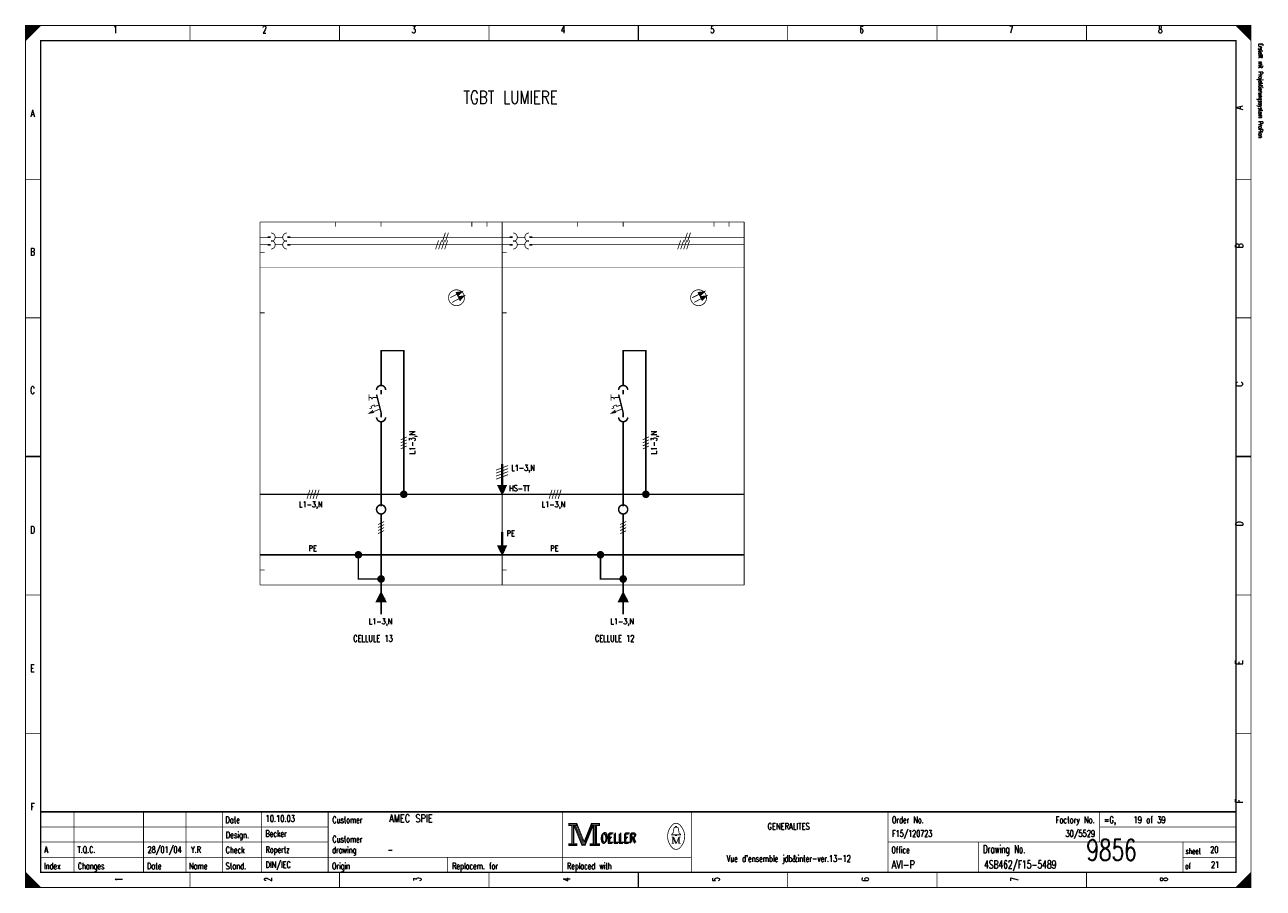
# Model space of a CAD drawing. Extents: x 0 to 409, y 0 to 285.
import ezdxf
from ezdxf.enums import TextEntityAlignment as Align

# ---------------------------------------------------------------- set-up
doc = ezdxf.new("R2010")
doc.units = 0
doc.header["$MEASUREMENT"] = 0
doc.linetypes.add('GESTRICHELT', pattern=[3.75, 3, -0.75])
doc.linetypes.add('STRICH-PUNKT', pattern=[4.7, 3, -0.75, 0.2, -0.75])
doc.layers.get('0').update_dxf_attribs({"color": 9, "linetype": 'CONTINUOUS'})
doc.styles.get("Standard").update_dxf_attribs({"font": 'TXT', "bigfont": 'TXT'})

msp = doc.modelspace()

# ---------------------------------------------------------------- linework, layer by layer
at = {"color": 0, "flags": 128}
for points, const_width in [([(0, 142.5), (0, 285), (405, 285), (405, 0), (0, 0), (0, 142.5)], 0.25), ([(0, 285), (5, 285), (0, 280), (0, 285)], 0.25), ([(0.25, 285), (0.25, 280.25), (0.5, 280.5), (0.5, 285), (0.75, 285), (0.75, 280.75), (1, 281), (1, 285), (1.25, 285), (1.25, 281.25), (1.5, 281.5), (1.5, 285), (1.75, 285), (1.75, 281.75), (2, 282)], 0.25), ([(2, 282), (2, 285), (2.25, 285), (2.25, 282.25), (2.5, 282.5), (2.5, 285), (2.75, 285), (2.75, 282.75), (3, 283), (3, 285), (3.25, 285), (3.25, 283.25), (3.5, 283.5), (3.5, 285), (3.75, 285)], 0.25), ([(3.75, 285), (3.75, 283.75), (4, 284), (4, 285), (4.25, 285), (4.25, 284.25), (4.5, 284.5), (4.5, 285), (4.75, 285), (4.75, 284.75)], 0.25), ([(400, 285), (405, 280), (404.75, 280.25), (404.75, 285), (404.5, 285), (404.5, 280.5), (404.25, 280.75), (404.25, 285), (404, 285), (404, 281), (403.75, 281.25), (403.75, 285), (403.5, 285), (403.5, 281.5), (403.25, 281.75)], 0.25), ([(401.5, 283.5), (401.5, 285), (401.25, 285), (401.25, 283.75), (401, 284), (401, 285), (400.75, 285), (400.75, 284.25), (400.5, 284.5), (400.5, 285), (400.25, 285), (400.25, 284.75)], 0.25), ([(403.25, 281.75), (403.25, 285), (403, 285), (403, 282), (402.75, 282.25), (402.75, 285), (402.5, 285), (402.5, 282.5), (402.25, 282.75), (402.25, 285), (402, 285), (402, 283), (401.75, 283.25), (401.75, 285), (401.5, 285)], 0.25), ([(142.588, 196.725), (142.438, 196.65), (142.513, 196.488)], 0.5), ([(144.088, 196.875), (142.513, 196.488), (142.913, 195.7), (144.088, 196.875)], 0.5), ([(222.588, 196.725), (222.438, 196.65), (222.513, 196.488)], 0.5), ([(224.088, 196.875), (222.513, 196.488), (222.913, 195.7), (224.088, 196.875)], 0.5), ([(143.288, 195.325), (143.138, 195.25), (143.213, 195.088)], 0.5), ([(144.788, 195.488), (143.213, 195.088), (143.613, 194.3), (144.788, 195.488)], 0.5), ([(223.288, 195.325), (223.138, 195.25), (223.213, 195.088)], 0.5), ([(224.788, 195.488), (223.213, 195.088), (223.613, 194.3), (224.788, 195.488)], 0.5), ([(125, 130), (125, 177.5), (117.5, 177.5), (117.5, 167.5)], 0.5), ([(205, 130), (205, 177.5), (197.5, 177.5), (197.5, 167.5)], 0.5), ([(116.25, 162), (114.75, 162), (114.5, 161.5), (114.25, 162), (113.5, 162)], 0.25), ([(116.9, 159.55), (115.4, 159.05), (115.15, 159.55), (114.15, 159.05), (114.4, 158.55), (113.65, 158.3), (113.65, 158.3)], 0.25), ([(196.25, 162), (194.75, 162), (194.5, 161.5), (194.25, 162), (193.5, 162)], 0.25), ([(196.9, 159.55), (195.4, 159.05), (195.15, 159.55), (194.15, 159.05), (194.4, 158.55), (193.65, 158.3), (193.65, 158.3)], 0.25), ([(113.5, 156.75), (115, 157), (114.75, 157.25), (114.75, 157.75), (113.5, 156.75), (113.5, 156.75)], 0.25), ([(193.5, 156.75), (195, 157), (194.75, 157.25), (194.75, 157.75), (193.5, 156.75), (193.5, 156.75)], 0.25), ([(157.5, 130), (156, 133), (159, 133), (157.5, 130)], 0.25), ([(156.3, 132.7), (158.7, 132.7), (158.5, 132.4), (156.4, 132.4), (156.6, 132), (158.4, 132), (158.2, 131.6), (156.8, 131.6), (157, 131.3), (158.1, 131.3), (157.9, 131), (157.1, 131), (157.3, 130.7), (157.8, 130.7), (157.6, 130.4)], 0.5), ([(157.5, 110), (156, 113), (159, 113), (157.5, 110)], 0.25), ([(156.3, 112.7), (158.7, 112.7), (158.5, 112.4), (156.4, 112.4), (156.6, 112), (158.4, 112), (158.2, 111.6), (156.8, 111.6), (157, 111.3), (158.1, 111.3), (157.9, 111), (157.1, 111), (157.3, 110.7), (157.8, 110.7), (157.6, 110.4)], 0.5), ([(116, 94.5), (119, 94.5), (117.5, 97.5), (116, 94.5)], 0.5), ([(116.2, 94.7), (118.8, 94.7), (118.8, 94.9), (116.4, 94.9), (116.4, 95.1), (118.6, 95.1), (118.6, 95.3), (116.6, 95.3), (116.6, 95.5), (118.4, 95.5), (118.4, 95.7), (116.8, 95.7), (116.8, 95.9), (118.2, 95.9), (118.2, 96.1)], 0.5), ([(117, 96.1), (117, 96.3), (118, 96.3), (118, 96.5), (117.2, 96.5), (117.2, 96.7), (117.8, 96.7), (117.8, 96.9), (117.4, 96.9), (117.4, 97.1), (117.6, 97.1)], 0.5), ([(196, 94.5), (199, 94.5), (197.5, 97.5), (196, 94.5)], 0.5), ([(196.2, 94.7), (198.8, 94.7), (198.8, 94.9), (196.4, 94.9), (196.4, 95.1), (198.6, 95.1), (198.6, 95.3), (196.6, 95.3), (196.6, 95.5), (198.4, 95.5), (198.4, 95.7), (196.8, 95.7), (196.8, 95.9), (198.2, 95.9), (198.2, 96.1)], 0.5), ([(197, 96.1), (197, 96.3), (198, 96.3), (198, 96.5), (197.2, 96.5), (197.2, 96.7), (197.8, 96.7), (197.8, 96.9), (197.4, 96.9), (197.4, 97.1), (197.6, 97.1)], 0.5), ([(179.5, 21.2), (179.5, 20.5), (180.5, 20.5), (180.5, 14.5), (179.5, 14.5), (179.5, 13.8), (182.2, 13.8), (182.2, 14.5), (181.2, 14.5), (181.2, 20.5), (182.2, 20.5), (182.2, 21.2), (179.5, 21.2)], 0.25), ([(180.7, 20.7), (180.7, 14.3), (181, 14.3), (181, 20.7)], 0.25), ([(181.2, 20.5), (183.9, 13.8), (184.9, 13.8), (187.6, 20.5)], 0.25), ([(181.8, 20.5), (184.2, 14.6), (184.6, 14.6)], 0.25), ([(182.2, 21.2), (184.6, 15.2), (187, 21.2)], 0.25), ([(182.2, 20.5), (184.4, 14.9), (184.7, 14.9)], 0.25), ([(184.6, 14.2), (184.9, 14.2), (187.4, 20.5)], 0.25), ([(184.6, 14.6), (184.8, 14.6), (187.2, 20.5)], 0.25), ([(187.6, 20.5), (187.6, 14.5), (186.6, 14.5), (186.6, 13.8), (187.1, 13.8)], 0.25), ([(187, 21.2), (187, 20.5), (188, 20.5), (188, 14.5), (187, 14.5), (187, 13.8), (189.7, 13.8), (189.7, 14.5), (188.7, 14.5), (188.7, 20.5), (189.7, 20.5), (189.7, 21.2), (187, 21.2)], 0.25), ([(187.8, 20.7), (187.8, 14.3), (188.3, 14.3), (188.3, 20.7), (188.5, 20.7), (188.5, 14.3)], 0.25), ([(214.8, 17.4), (213.5, 17.4), (213.5, 17.6), (214, 18), (214.3, 19.6)], 0.25), ([(213.9, 16.7), (213.9, 14.6), (213.5, 14.6)], 0.25), ([(213.9, 16.7), (214.8, 14.6), (215.1, 14.6)], 0.25), ([(214.8, 19.9), (214.8, 20.2), (215.2, 20.2), (215.2, 19.9)], 0.25), ([(215.2, 17.4), (216.5, 17.4), (216.5, 17.6), (216, 18), (215.7, 19.6)], 0.25), ([(0, 5), (0, 0), (5, 0), (0, 5), (0.25, 4.75), (0.25, 0), (0.5, 0), (0.5, 4.5), (0.75, 4.25), (0.75, 0), (1, 0), (1, 4), (1.25, 3.75), (1.25, 0), (1.5, 0)], 0.25), ([(404.75, 4.75), (404.75, 0), (404.5, 0), (404.5, 4.5), (404.25, 4.25), (404.25, 0), (404, 0), (404, 4), (403.75, 3.75), (403.75, 0), (403.5, 0), (403.5, 3.5), (403.25, 3.25), (403.25, 0), (403, 0)], 0.25), ([(1.5, 0), (1.5, 3.5), (1.75, 3.25), (1.75, 0), (2, 0), (2, 3), (2.25, 2.75), (2.25, 0), (2.5, 0), (2.5, 2.5), (2.75, 2.25), (2.75, 0), (3, 0), (3, 2), (3.25, 1.75)], 0.25), ([(3.25, 1.75), (3.25, 0), (3.5, 0), (3.5, 1.5), (3.75, 1.25), (3.75, 0), (4, 0), (4, 1), (4.25, 0.75), (4.25, 0), (4.5, 0), (4.5, 0.5), (4.75, 0.25)], 0.25), ([(401.25, 1.25), (401.25, 0), (401, 0), (401, 1), (400.75, 0.75), (400.75, 0), (400.5, 0), (400.5, 0.5), (400.25, 0.25), (400.25, 0)], 0.25), ([(403, 0), (403, 3), (402.75, 2.75), (402.75, 0), (402.5, 0), (402.5, 2.5), (402.25, 2.25), (402.25, 0), (402, 0), (402, 2), (401.75, 1.75), (401.75, 0), (401.5, 0), (401.5, 1.5), (401.25, 1.25)], 0.25)]:
    msp.add_lwpolyline(points, dxfattribs=dict(at, const_width=const_width))
for points, const_width in [([(0, 285), (405, 285), (405, 0), (0, 0)], 0.25), ([(5, 280), (400, 280), (400, 5), (5, 5)], 0.5), ([(5, 280), (400, 280), (400, 5), (5, 5)], 0.25), ([(179.7, 21), (182, 21), (182, 20.7), (179.7, 20.7)], 0.25), ([(187.2, 21), (189.5, 21), (189.5, 20.7), (187.2, 20.7)], 0.25), ([(214.8, 17.4), (215.2, 17.4), (215.2, 17.1), (214.8, 17.1)], 0.25), ([(179.7, 14.3), (182, 14.3), (182, 14), (179.7, 14)], 0.25), ([(186.8, 14.3), (189.5, 14.3), (189.5, 14), (186.8, 14)], 0.25)]:
    msp.add_lwpolyline(points, close=True, dxfattribs=dict(at, const_width=const_width))
at = {"color": 0}
for points, const_width in [([(54.375, 285), (54.375, 280)], 0.25), ([(103.75, 285), (103.75, 280)], 0.25), ([(153.125, 285), (153.125, 280)], 0.25), ([(202.5, 280), (202.5, 285)], 0.5), ([(202.5, 285), (202.5, 280)], 0.25), ([(251.875, 285), (251.875, 280)], 0.25), ([(301.25, 285), (301.25, 280)], 0.25), ([(350.625, 285), (350.625, 280)], 0.25), ([(0, 234.167), (5, 234.167)], 0.25), ([(405, 234.167), (400, 234.167)], 0.25), ([(77.5, 220), (117.5, 220)], 0.25), ([(77.5, 220), (77.5, 100)], 0.25), ([(102.5, 220), (102.5, 218.5)], 0.25), ([(117.5, 220), (157.5, 220)], 0.25), ([(117.5, 220), (117.5, 218.5)], 0.25), ([(147.5, 220), (147.5, 218.5)], 0.25), ([(152.5, 220), (152.5, 218.5)], 0.25), ([(157.5, 220), (157.5, 100)], 0.25), ([(157.5, 220), (197.5, 220)], 0.25), ([(157.5, 220), (157.5, 100)], 0.25), ([(182.5, 220), (182.5, 218.5)], 0.25), ([(197.5, 220), (237.5, 220)], 0.25), ([(197.5, 220), (197.5, 218.5)], 0.25), ([(227.5, 220), (227.5, 218.5)], 0.25), ([(232.5, 220), (232.5, 218.5)], 0.25), ([(237.5, 220), (237.5, 100)], 0.25), ([(80, 215), (77.5, 215)], 0.25), ([(77.5, 215), (79, 215)], 0.25), ([(80, 215), (81, 215)], 0.5), ([(85, 215), (82.5, 215)], 0.25), ([(87.5, 215), (86.5, 215)], 0.5), ([(87.5, 215), (117.5, 215)], 0.25), ([(117.5, 215), (137.5, 215)], 0.25), ([(136.5, 214), (135.5, 211)], 0.25), ([(137.5, 214), (136.5, 211)], 0.25), ([(137.5, 215), (157.5, 215)], 0.25), ([(138.5, 214), (137.5, 211)], 0.25), ([(138.75, 216.5), (137.75, 213.5)], 0.25), ([(139.5, 214), (138.5, 211)], 0.25), ([(139.75, 216.5), (138.75, 213.5)], 0.25), ([(160, 215), (157.5, 215)], 0.25), ([(157.5, 215), (159, 215)], 0.25), ([(160, 215), (161, 215)], 0.5), ([(165, 215), (162.5, 215)], 0.25), ([(167.5, 215), (166.5, 215)], 0.5), ([(167.5, 215), (197.5, 215)], 0.25), ([(197.5, 215), (217.5, 215)], 0.25), ([(216.5, 214), (215.5, 211)], 0.25), ([(217.5, 214), (216.5, 211)], 0.25), ([(217.5, 215), (237.5, 215)], 0.25), ([(218.5, 214), (217.5, 211)], 0.25), ([(218.75, 216.5), (217.75, 213.5)], 0.25), ([(219.5, 214), (218.5, 211)], 0.25), ([(219.75, 216.5), (218.75, 213.5)], 0.25), ([(80, 212.5), (77.5, 212.5)], 0.25), ([(77.5, 210), (79, 210)], 0.25), ([(80, 212.5), (81, 212.5)], 0.5), ([(85, 212.5), (82.5, 212.5)], 0.25), ([(87.5, 212.5), (86.5, 212.5)], 0.5), ([(87.5, 212.5), (117.5, 212.5)], 0.25), ([(117.5, 212.5), (137.5, 212.5)], 0.25), ([(137.5, 212.5), (157.5, 212.5)], 0.25), ([(160, 212.5), (157.5, 212.5)], 0.25), ([(157.5, 210), (159, 210)], 0.25), ([(160, 212.5), (161, 212.5)], 0.5), ([(165, 212.5), (162.5, 212.5)], 0.25), ([(167.5, 212.5), (166.5, 212.5)], 0.5), ([(167.5, 212.5), (197.5, 212.5)], 0.25), ([(197.5, 212.5), (217.5, 212.5)], 0.25), ([(217.5, 212.5), (237.5, 212.5)], 0.25), ([(140.325, 195), (144.1, 196.888)], 0.25), ([(142.513, 196.675), (144.088, 196.875)], 0.5), ([(142.675, 196.325), (144.088, 196.875)], 0.5), ([(144.088, 196.875), (142.825, 195.863)], 0.5), ([(144.088, 196.875), (142.913, 196.088)], 0.5), ([(220.325, 195), (224.1, 196.888)], 0.25), ([(222.513, 196.675), (224.088, 196.875)], 0.5), ([(222.675, 196.325), (224.088, 196.875)], 0.5), ([(224.088, 196.875), (222.825, 195.863)], 0.5), ([(224.088, 196.875), (222.913, 196.088)], 0.5), ([(140.95, 193.463), (144.8, 195.488)], 0.25), ([(143.213, 195.275), (144.788, 195.488)], 0.5), ([(143.375, 194.925), (144.788, 195.488)], 0.5), ([(144.788, 195.488), (143.525, 194.463)], 0.5), ([(144.788, 195.488), (143.613, 194.688)], 0.5), ([(220.95, 193.463), (224.8, 195.488)], 0.25), ([(223.213, 195.275), (224.788, 195.488)], 0.5), ([(223.375, 194.925), (224.788, 195.488)], 0.5), ([(224.788, 195.488), (223.525, 194.463)], 0.5), ([(224.788, 195.488), (223.613, 194.688)], 0.5), ([(0, 188.334), (5, 188.334)], 0.25), ([(77.5, 190), (79, 190)], 0.25), ([(157.5, 190), (159, 190)], 0.25), ([(405, 188.334), (400, 188.334)], 0.25), ([(117.5, 167.5), (117.5, 166)], 0.5), ([(117.5, 164.5), (117.5, 163)], 0.5), ([(197.5, 167.5), (197.5, 166)], 0.5), ([(197.5, 164.5), (197.5, 163)], 0.5), ([(113.5, 163), (113.5, 161)], 0.25), ([(116, 163), (117.5, 157)], 0.5), ([(193.5, 163), (193.5, 161)], 0.25), ([(196, 163), (197.5, 157)], 0.5), ([(117.25, 158.25), (113.5, 156.75)], 0.25), ([(117.5, 155.5), (117.5, 157)], 0.5), ([(197.25, 158.25), (193.5, 156.75)], 0.25), ([(197.5, 155.5), (197.5, 157)], 0.5), ([(117.5, 152.5), (117.5, 154)], 0.5), ([(117.5, 152.5), (117.5, 147.5)], 0.5), ([(197.5, 152.5), (197.5, 154)], 0.5), ([(197.5, 152.5), (197.5, 147.5)], 0.5), ([(117.5, 147.5), (117.5, 126)], 0.5), ([(126, 149), (124, 148)], 0.25), ([(126, 148), (124, 147)], 0.25), ([(197.5, 147.5), (197.5, 126)], 0.5), ([(206, 149), (204, 148)], 0.25), ([(206, 148), (204, 147)], 0.25), ([(126, 147), (124, 146)], 0.25), ([(126, 146), (124, 145)], 0.25), ([(206, 147), (204, 146)], 0.25), ([(206, 146), (204, 145)], 0.25), ([(5, 142.5), (0, 142.5)], 0.5), ([(0, 142.5), (5, 142.5)], 0.25), ([(155.5, 138), (159.5, 139.5)], 0.25), ([(157.4, 140), (157.4, 132.9)], 0.5), ([(157.6, 132.9), (157.6, 140)], 0.5), ([(157.5, 140), (157.5, 130)], 0.25), ([(400, 142.5), (405, 142.5)], 0.5), ([(405, 142.5), (400, 142.5)], 0.25), ([(155.5, 137), (159.5, 138.5)], 0.25), ([(155.5, 136), (159.5, 137.5)], 0.25), ([(155.5, 135), (159.5, 136.5)], 0.25), ([(94, 131.5), (93, 128.5)], 0.25), ([(95, 131.5), (94, 128.5)], 0.25), ([(96, 131.5), (95, 128.5)], 0.25), ([(97, 131.5), (96, 128.5)], 0.25), ([(174, 131.5), (173, 128.5)], 0.25), ([(174, 131.5), (173, 128.5)], 0.25), ([(175, 131.5), (174, 128.5)], 0.25), ([(175, 131.5), (174, 128.5)], 0.25), ([(176, 131.5), (175, 128.5)], 0.25), ([(176, 131.5), (175, 128.5)], 0.25), ([(177, 131.5), (176, 128.5)], 0.25), ([(177, 131.5), (176, 128.5)], 0.25), ([(77.5, 130), (117.5, 130)], 0.5), ([(77.5, 130), (79, 130)], 0.25), ([(117.5, 130), (137.5, 130)], 0.5), ([(137.5, 130), (157.5, 130)], 0.5), ([(157.5, 130), (197.5, 130)], 0.5), ([(157.5, 130), (197.5, 130)], 0.5), ([(157.5, 130), (159, 130)], 0.25), ([(197.5, 130), (217.5, 130)], 0.5), ([(197.5, 130), (217.5, 130)], 0.5), ([(217.5, 130), (237.5, 130)], 0.5), ([(217.5, 130), (237.5, 130)], 0.5), ([(117.5, 123.6), (117.5, 90.3)], 0.5), ([(197.5, 123.6), (197.5, 90.3)], 0.5), ([(118.5, 121), (116.5, 120)], 0.25), ([(118.5, 120), (116.5, 119)], 0.25), ([(118.5, 119), (116.5, 118)], 0.25), ([(198.5, 121), (196.5, 120)], 0.25), ([(198.5, 120), (196.5, 119)], 0.25), ([(198.5, 119), (196.5, 118)], 0.25), ([(118.5, 118), (116.5, 117)], 0.25), ([(157.4, 117.5), (157.4, 113)], 0.5), ([(157.5, 117.5), (157.5, 113)], 0.5), ([(157.6, 117.5), (157.6, 113)], 0.5), ([(198.5, 118), (196.5, 117)], 0.25), ([(77.5, 110), (79, 110)], 0.25), ([(157.5, 110), (159, 110)], 0.25), ([(77.5, 105), (79, 105)], 0.25), ([(157.5, 105), (159, 105)], 0.25), ([(77.5, 100), (117.5, 100)], 0.25), ([(117.5, 100), (137.5, 100)], 0.25), ([(137.5, 100), (157.5, 100)], 0.25), ([(157.5, 100), (197.5, 100)], 0.25), ([(197.5, 100), (217.5, 100)], 0.25), ([(217.5, 100), (237.5, 100)], 0.25), ([(0, 96.667), (5, 96.667)], 0.25), ([(117, 96.1), (118.2, 96.1)], 0.5), ([(197, 96.1), (198.2, 96.1)], 0.5), ([(405, 96.667), (400, 96.667)], 0.25), ([(0, 50.834), (5, 50.834)], 0.25), ([(405, 50.834), (400, 50.834)], 0.25), ([(400, 25), (5, 25)], 0.5), ([(16, 5), (16, 25)], 0.25), ([(39, 5), (39, 25)], 0.25), ([(53, 5), (53, 25)], 0.25), ([(65, 25), (65, 5)], 0.25), ([(78, 25), (78, 5)], 0.25), ([(100, 25), (100, 5)], 0.25), ([(177.5, 25), (177.5, 5)], 0.25), ([(220, 25), (220, 5)], 0.25), ([(285, 25), (285, 5)], 0.25), ([(355, 25), (355, 15)], 0.25), ([(181.5, 20.5), (184, 14.2)], 0.25), ([(184.7, 14.9), (187, 20.6)], 0.25), ([(5, 20), (100, 20)], 0.25), ([(213.5, 16.7), (214.2, 16.7)], 0.25), ([(214.2, 16.7), (215.1, 14.6)], 0.25), ([(214.6, 19.9), (215.5, 19.9)], 0.25), ([(215.1, 14.6), (215.9, 16.7)], 0.25), ([(215.9, 14.6), (215.9, 16.7)], 0.25), ([(215.9, 16.7), (216.5, 16.7)], 0.25), ([(216.1, 16.7), (216.1, 14.6)], 0.25), ([(355, 20), (400, 20)], 0.25), ([(5, 15), (100, 15)], 0.25), ([(184, 14.2), (184.6, 14.2)], 0.25), ([(213.9, 14.6), (214.3, 14.6)], 0.25), ([(216.5, 14.6), (215.7, 14.6)], 0.25), ([(285, 15), (400, 15)], 0.25), ([(315, 15), (315, 5)], 0.25), ([(382.5, 15), (382.5, 5)], 0.25), ([(5, 10), (220, 10)], 0.25), ([(139.5, 10), (139.5, 5)], 0.25), ([(382.5, 10), (400, 10)], 0.25), ([(54.375, 0), (54.375, 5)], 0.25), ([(103.75, 0), (103.75, 5)], 0.25), ([(153.125, 0), (153.125, 5)], 0.25), ([(202.5, 5), (202.5, 0)], 0.5), ([(202.5, 0), (202.5, 5)], 0.25), ([(251.875, 0), (251.875, 5)], 0.25), ([(301.25, 0), (301.25, 5)], 0.25), ([(350.625, 0), (350.625, 5)], 0.25), ([(405, 5), (400, 0)], 0.25), ([(4.75, 0), (4.75, 0.25)], 0.25)]:
    msp.add_lwpolyline(points, dxfattribs=dict(at, const_width=const_width))
at = {"color": 0, "flags": 128}
for points, const_width in [([(81.1, 213.6, 1), (81.1, 216.4, 1)], 0.25), ([(81.1, 211.1, 1), (81.1, 213.9, 1)], 0.25), ([(86.4, 216.4, 1), (86.4, 213.6, 1)], 0.25), ([(86.4, 213.9, 1), (86.4, 211.1, 1)], 0.25), ([(161.1, 213.6, 1), (161.1, 216.4, 1)], 0.25), ([(161.1, 211.1, 1), (161.1, 213.9, 1)], 0.25), ([(166.4, 216.4, 1), (166.4, 213.6, 1)], 0.25), ([(166.4, 213.9, 1), (166.4, 211.1, 1)], 0.25), ([(119, 164.5, 1), (116, 164.5, 1)], 0.5), ([(199, 164.5, 1), (196, 164.5, 1)], 0.5), ([(116, 155.5, 1), (119, 155.5, 1)], 0.5), ([(196, 155.5, 1), (199, 155.5, 1)], 0.5), ([(213.499601, 20.388348, 0.373815), (213.488, 13.425, 0.373815)], 0.25), ([(216.493359, 20.403602, 0.530775), (213.513, 20.413, 0.530775)], 0.25), ([(216.498075, 13.401685, 0.378582), (216.463, 20.438, 0.378582)], 0.25), ([(214.6, 19.9, 0.414214), (214.3, 19.6, 0.414214)], 0.25), ([(215.7, 19.6, 0.414214), (215.4, 19.9, 0.414214)], 0.25), ([(213.502705, 13.401803, 0.532213), (216.488, 13.388, 0.532213)], 0.25)]:
    msp.add_lwpolyline(points, format="xyb", dxfattribs=dict(at, const_width=const_width))
at = {"color": 0, "linetype": 'GESTRICHELT', "const_width": 0.1}
for points in [[(77.5, 205), (117.5, 205)], [(117.5, 205), (157.5, 205)], [(157.5, 205), (197.5, 205)], [(197.5, 205), (237.5, 205)], [(77.5, 115), (117.5, 115)], [(117.5, 115), (157.5, 115)], [(157.5, 115), (197.5, 115)], [(197.5, 115), (237.5, 115)]]:
    msp.add_lwpolyline(points, dxfattribs=at)
at = {"color": 0, "flags": 128}
for points, const_width in [([(145.05, 195, 1), (139.8, 195, 1)], 0.25), ([(225.05, 195, 1), (219.8, 195, 1)], 0.25), ([(126, 130, 1), (124, 130, 1)], 0.5), ([(125.75, 130, 1), (124.25, 130, 1)], 0.5), ([(206, 130, 1), (204, 130, 1)], 0.5), ([(205.75, 130, 1), (204.25, 130, 1)], 0.5), ([(125.25, 130, 1), (124.75, 130, 1)], 0.5), ([(205.25, 130, 1), (204.75, 130, 1)], 0.5), ([(119, 125, 1), (116, 125, 1)], 0.5), ([(199, 125, 1), (196, 125, 1)], 0.5), ([(111, 110, 1), (109, 110, 1)], 0.5), ([(110.75, 110, 1), (109.25, 110, 1)], 0.5), ([(191, 110, 1), (189, 110, 1)], 0.5), ([(190.75, 110, 1), (189.25, 110, 1)], 0.5), ([(110.25, 110, 1), (109.75, 110, 1)], 0.5), ([(190.25, 110, 1), (189.75, 110, 1)], 0.5), ([(118.5, 102, 1), (116.5, 102, 1)], 0.5), ([(118.25, 102, 1), (116.75, 102, 1)], 0.5), ([(117.75, 102, 1), (117.25, 102, 1)], 0.5), ([(198.5, 102, 1), (196.5, 102, 1)], 0.5), ([(198.25, 102, 1), (196.75, 102, 1)], 0.5), ([(197.75, 102, 1), (197.25, 102, 1)], 0.5)]:
    msp.add_lwpolyline(points, format="xyb", close=True, dxfattribs=dict(at, const_width=const_width))
at = {"color": 0, "linetype": 'STRICH-PUNKT', "const_width": 0.5}
for points in [[(77.5, 110), (117.5, 110)], [(117.5, 110), (137.5, 110)], [(137.5, 110), (157.5, 110)], [(157.5, 110), (197.5, 110)], [(157.5, 110), (197.5, 110)], [(197.5, 110), (217.5, 110)], [(197.5, 110), (217.5, 110)], [(217.5, 110), (237.5, 110)], [(217.5, 110), (237.5, 110)]]:
    msp.add_lwpolyline(points, dxfattribs=at)
at = {"color": 0, "linetype": 'STRICH-PUNKT', "const_width": 0.5, "flags": 128}
for points in [[(110, 110), (110, 102), (117.5, 102)], [(190, 110), (190, 102), (197.5, 102)]]:
    msp.add_lwpolyline(points, dxfattribs=at)

# ---------------------------------------------------------------- texts
at = {"color": 0}
for s, height, width, p in [('1', 2.38125, 0.672, (29.654421, 284.858032)), ('2', 2.38125, 0.672, (78.988169, 284.858032)), ('3', 2.38125, 0.672, (128.321918, 284.858032)), ('4', 2.38125, 0.672, (177.655666, 284.858032)), ('5', 2.38125, 0.672, (226.989415, 284.858032)), ('6', 2.38125, 0.672, (276.323163, 284.858032)), ('7', 2.38125, 0.672, (325.656912, 284.858032)), ('8', 2.38125, 0.672, (374.99066, 284.858032)), ('A', 2.38125, 0.76, (2.325654, 257.174346)), ('B', 2.38125, 0.76, (2.325654, 211.389788)), ('C', 2.38125, 0.76, (2.325654, 165.60523)), ('L1-3,N', 1.905, 0.709333, (94.249689, 127.628892)), ('L1-3,N', 1.905, 0.709333, (174.461395, 127.628892)), ('L1-3,N', 1.905, 0.709333, (174.461395, 127.628892)), ('D', 2.38125, 0.76, (2.325654, 119.465753)), ('L1-3,N', 1.905, 0.709333, (117.319427, 88.942715)), ('L1-3,N', 1.905, 0.709333, (197.176214, 88.942715)), ('CELLULE 13', 2.143125, 0.736, (114.834994, 83.405978)), ('CELLULE 12', 2.143125, 0.736, (194.691781, 83.405978)), ('E', 2.38125, 0.76, (2.325654, 73.681196)), ('F', 2.38125, 0.76, (2.325654, 27.896638)), ('GENERALITES', 2.143125, 0.76, (252.188667, 21.295143)), ("Vue d'ensemble jdb&inter-ver.13-12", 2.143125, 0.632941, (252.188667, 10.647572))]:
    msp.add_text(s, height=height, dxfattribs=dict(at, width=width)).set_placement(p, align=Align.TOP_CENTER)
at = {"color": 0, "width": 0.622634}
msp.add_text('Erstellt mit Projektierungssystem ProPlan', height=1.42875, rotation=270, dxfattribs=at).set_placement((407.023879, 279.056912), align=Align.BOTTOM_LEFT)
at = {"color": 0}
for s, height, width, p in [('TGBT LUMIERE', 4.28625, 0.754667, (144.681912, 263.420922)), ('L1-3,N', 1.905, 0.709333, (160.525498, 139.696139)), ('HS-TT', 1.905, 0.7472, (159.828082, 132.952677)), ('PE', 1.905, 0.76, (158.969178, 118.046077)), ('Date', 2.143125, 0.64, (66.054919, 23.424658)), ('Customer', 2.143125, 0.62, (101.403082, 23.424658)), ('Order No.', 2.143125, 0.656889, (286.328331, 23.424658)), ('=G,    19 of 39', 2.143125, 0.681067, (356.408873, 23.424658)), ('Design.', 2.143125, 0.636571, (66.191563, 18.455791)), ('Customer', 2.143125, 0.62, (101.403082, 17.036115)), ('OELLER', 3.095625, 0.76, (189.964259, 17.745953)), ('OELLER', 3.095625, 0.76, (189.964259, 17.745953)), ('OELLER', 3.095625, 0.76, (190.319178, 18.100872)), ('Check', 2.143125, 0.632, (66.11703, 13.486924)), ('drawing', 2.143125, 0.6, (101.328549, 13.486924)), ('Office', 2.143125, 0.626667, (286.154421, 13.486924)), ('Drawing No.', 2.619375, 0.646545, (316.427242, 13.983811)), ('sheet', 1.905, 0.6, (383.377397, 12.990037)), ('Index', 2.143125, 0.632, (6.086021, 8.163138)), ('Changes', 2.143125, 0.622857, (17.262422, 8.163138)), ('Stand.', 2.143125, 0.642667, (66.11703, 8.163138)), ('Origin', 2.143125, 0.626667, (101.266438, 8.163138)), ('Replacem. for', 2.143125, 0.627077, (140.973007, 8.163138)), ('Replaced with', 2.143125, 0.619692, (178.949346, 8.163138)), ('of', 1.905, 0.6, (383.228331, 8.021171)), ('Date', 2.143125, 0.64, (40.145828, 8.163138)), ('Name', 2.143125, 0.64, (54.03736, 8.163138))]:
    msp.add_text(s, height=height, dxfattribs=dict(at, width=width)).set_placement(p, align=Align.TOP_LEFT)
at = {"color": 0, "width": 0.76}
for s, p in [('A', (399.909527, 257.174346)), ('B', (399.909527, 211.389788)), ('C', (399.921949, 165.60523)), ('D', (399.921949, 119.465753)), ('E', (399.909527, 73.681196)), ('F', (399.909527, 27.896638))]:
    msp.add_text(s, height=2.38125, rotation=90, dxfattribs=at).set_placement(p, align=Align.TOP_LEFT)
at = {"color": 0}
for s, height, width, p in [('L1-3,N', 1.905, 0.709333, (126.902242, 147.14944)), ('L1-3,N', 1.905, 0.709333, (206.759029, 147.14944)), ('1', 2.38125, 0.672, (29.654421, 2.697385)), ('2', 2.38125, 0.672, (78.988169, 2.697385)), ('3', 2.38125, 0.672, (128.321918, 2.697385)), ('4', 2.38125, 0.672, (177.655666, 2.697385)), ('5', 2.38125, 0.672, (226.989415, 2.697385)), ('6', 2.38125, 0.672, (276.323163, 2.697385)), ('7', 2.38125, 0.672, (325.656912, 2.697385)), ('8', 2.38125, 0.672, (374.99066, 2.697385))]:
    msp.add_text(s, height=height, rotation=90, dxfattribs=dict(at, width=width)).set_placement(p, align=Align.TOP_CENTER)
for s, height, width, p in [('PE', 1.905, 0.76, (96.290473, 113.07721)), ('PE', 1.905, 0.76, (176.14726, 113.07721)), ('PE', 1.905, 0.76, (176.14726, 113.07721)), ('Factory No.', 2.143125, 0.646545, (353.349471, 23.424658))]:
    msp.add_text(s, height=height, dxfattribs=dict(at, width=width)).set_placement(p, align=Align.TOP_RIGHT)
for s, height, width, p in [('10.10.03', 2.143125, 0.678, (79.33599, 21.082192)), ('AMEC SPIE', 2.619375, 0.752889, (120.157005, 20.769863)), ('Becker', 2.143125, 0.626667, (79.273879, 16.113325)), ('F15/120723', 2.143125, 0.6832, (286.390442, 16.113325)), ('A', 2.143125, 0.76, (6.212017, 10.789539)), ('T.Q.C.', 2.143125, 0.728, (17.163045, 10.789539)), ('28/01/04', 2.143125, 0.678, (40.294894, 10.789539)), ('Y.R', 2.143125, 0.738667, (54.665567, 10.789539)), ('Ropertz', 2.143125, 0.622857, (79.323568, 10.789539)), ('-', 2.143125, 0.696, (119.651245, 10.789539)), ('9856', 7, 0.6928, (350.581462, 6.783637)), ('20', 2.143125, 0.672, (391.501494, 10.789539)), ('DIN/IEC', 2.143125, 0.750857, (79.348412, 5.820672)), ('AVI-P', 2.619375, 0.7472, (286.241376, 5.508344)), ('4SB462/F15-5489', 2.619375, 0.6928, (316.787484, 5.508344)), ('21', 2.143125, 0.672, (391.771233, 5.820672))]:
    msp.add_text(s, height=height, dxfattribs=dict(at, width=width)).set_placement(p, align=Align.BOTTOM_LEFT)
at = {"color": 0, "width": 0.675429}
msp.add_text('30/5529', height=2.143125, dxfattribs=at).set_placement((353.464819, 16.113325), align=Align.BOTTOM_RIGHT)

doc.saveas('drawing.dxf')
